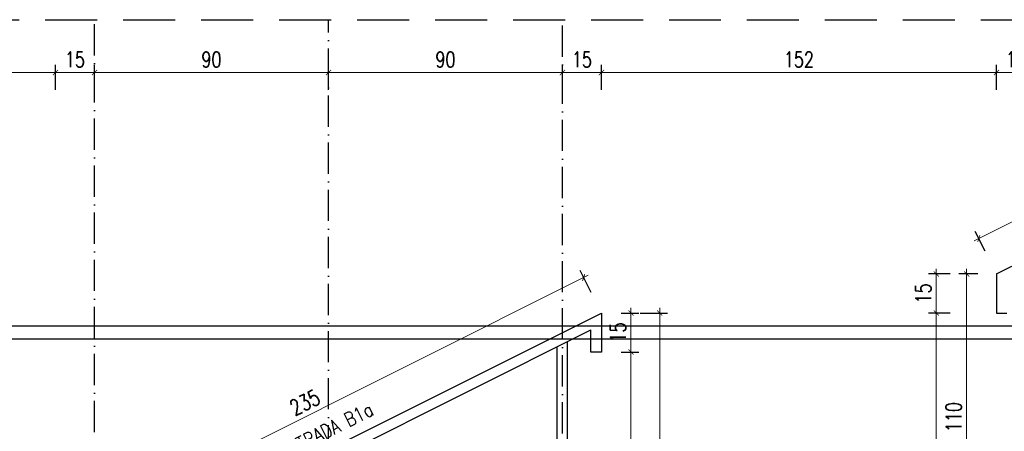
# Model space of a CAD drawing. Header units: millimetres. Extents: x 31969 to 285678, y -69766 to -1123.
# Tile 29 of 161: x 139564 to 139942, y -18945 to -18787. Entities that reach past the tile are written whole.
import ezdxf

# ---------------------------------------------------------------- set-up
doc = ezdxf.new("R2010")
doc.units = ezdxf.units.MM
for name, pattern in [('ACAD_ISO03W100', [30, 12, -18]), ('ACAD_ISO10W100', [18, 12, -3, 0, -3]), ('HIDDEN', [0.375, 0.25, -0.125])]:
    doc.linetypes.add(name, pattern=pattern)
for name, color, linetype in [('a-balustrady detal', 5, 'Continuous'), ('a-opis 2', 1, 'Continuous'), ('a-osie', 4, 'ACAD_ISO10W100'), ('a-przerywana', 250, 'HIDDEN'), ('a-widokowa', 3, 'Continuous'), ('a-wymiary', 11, 'Continuous')]:
    doc.layers.add(name, color=color, linetype=linetype)
doc.styles.add('WYMIAR', font='romans.shx', dxfattribs={"width": 0.8})
doc.styles.add('WYMIARY', font='simplex.shx', dxfattribs={"width": 0.75})
doc.dimstyles.new('MAREK50', dxfattribs={"dimtxt": 12.5, "dimasz": 5, "dimexe": 3, "dimexo": 2, "dimgap": 3.5, "dimtad": 1, "dimdec": 1, "dimdsep": 46, "dimtxsty": 'WYMIARY', "dimblk1": 'ARCHTICK', "dimblk2": 'ARCHTICK', "dimsah": 1, "dimcen": 2.5, "dimdle": 5, "dimadec": 0, "dimazin": 0, "dimtfac": 1, "dimtdec": 1, "dimtmove": 1, "dimatfit": 3, "dimldrblk": 'ARCHTICK', "dimfxl": 0, "dimtolj": 1, "dimtzin": 0, "dimarcsym": 0})

# ---------------------------------------------------------------- blocks, each defined once
blk = doc.blocks.new('_ARCHTICK')
at = {"color": 0, "linetype": 'ByBlock', "const_width": 0.15}
blk.add_lwpolyline([(-0.5, -0.5), (0.5, 0.5)], dxfattribs=at)
blk = doc.blocks.new('*D572')
at = {"layer": 'a-wymiary', "color": 0, "lineweight": 0, "ltscale": 100}
blk.add_line((139782.38, -18884.73), (139568.8, -18991.52), dxfattribs=at)
at = {"layer": 'a-wymiary', "color": 0, "linetype": 'ACAD_ISO03W100', "lineweight": -2, "ltscale": 100}
blk.add_line((139783.46, -18891.36), (139779.25, -18882.95), dxfattribs=at)
at = {"layer": 'a-wymiary', "color": 0, "lineweight": -2, "ltscale": 100}
blk.add_line((139573.46, -18996.36), (139569.25, -18987.95), dxfattribs=at)
at = {"layer": 'DEFPOINTS', "color": 0, "ltscale": 100}
for p in [(139784.35, -18893.15), (139570.59, -18990.63), (139574.35, -18998.15)]:
    blk.add_point(p, dxfattribs=at)
at = {"layer": 'a-wymiary', "color": 0, "lineweight": 0, "ltscale": 100, "xscale": 2, "yscale": 2, "zscale": 2}
for p, rotation in [((139780.59, -18885.63), 26.56505117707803), ((139570.59, -18990.63), 206.565051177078)]:
    blk.add_blockref('_ARCHTICK', p, dxfattribs=dict(at, rotation=rotation))
at = {"layer": 'a-wymiary', "color": 0, "ltscale": 100, "insert": (139673.35, -18933.66), "char_height": 6, "attachment_point": 5, "rotation": 26.5651, "style": 'WYMIARY'}
blk.add_mtext('\\A1;235', dxfattribs=at)
blk = doc.blocks.new('*D573')
at = {"layer": 'a-wymiary', "color": 0, "lineweight": -2, "ltscale": 100}
blk.add_line((140055.03, -18815.51), (140051.25, -18807.95), dxfattribs=at)
at = {"layer": 'a-wymiary', "color": 0, "lineweight": 0, "ltscale": 100}
blk.add_line((139930.8, -18871.52), (140054.38, -18809.73), dxfattribs=at)
at = {"layer": 'a-wymiary', "color": 0, "linetype": 'ACAD_ISO03W100', "lineweight": -2, "ltscale": 100}
blk.add_line((139935.03, -18875.51), (139931.25, -18867.95), dxfattribs=at)
at = {"layer": 'DEFPOINTS', "color": 0, "ltscale": 100}
for p in [(140052.59, -18810.63), (140055.92, -18817.3), (139935.92, -18877.3)]:
    blk.add_point(p, dxfattribs=at)
at = {"layer": 'a-wymiary', "color": 0, "lineweight": 0, "ltscale": 100, "xscale": 2, "yscale": 2, "zscale": 2}
for p, rotation in [((140052.59, -18810.63), 26.56505117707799), ((139932.59, -18870.63), 206.565051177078)]:
    blk.add_blockref('_ARCHTICK', p, dxfattribs=dict(at, rotation=rotation))
at = {"layer": 'a-wymiary', "color": 0, "ltscale": 100, "insert": (139990.35, -18836.16), "char_height": 6, "attachment_point": 5, "rotation": 26.5651, "style": 'WYMIARY'}
blk.add_mtext('\\A1;135', dxfattribs=at)
blk = doc.blocks.new('*D578')
at = {"layer": 'a-wymiary', "color": 0, "linetype": 'ACAD_ISO03W100', "lineweight": -2, "ltscale": 100}
blk.add_line((139795.08, -18899.26), (139801.8, -18899.26), dxfattribs=at)
at = {"layer": 'a-wymiary', "color": 0, "lineweight": 0, "ltscale": 100}
blk.add_line((139798.8, -18897.26), (139798.8, -18916.26), dxfattribs=at)
at = {"layer": 'a-wymiary', "color": 0, "lineweight": -2, "ltscale": 100}
blk.add_line((139795.08, -18914.26), (139801.8, -18914.26), dxfattribs=at)
at = {"layer": 'DEFPOINTS', "color": 0, "ltscale": 100}
for p in [(139793.08, -18899.26), (139793.08, -18914.26), (139798.8, -18914.26)]:
    blk.add_point(p, dxfattribs=at)
at = {"layer": 'a-wymiary', "color": 0, "lineweight": 0, "ltscale": 100, "xscale": 2, "yscale": 2, "zscale": 2}
for p, rotation in [((139798.8, -18899.26), 90), ((139798.8, -18914.26), 270)]:
    blk.add_blockref('_ARCHTICK', p, dxfattribs=dict(at, rotation=rotation))
at = {"layer": 'a-wymiary', "color": 0, "ltscale": 100, "insert": (139793.8, -18906.76), "char_height": 6, "attachment_point": 5, "rotation": 90, "style": 'WYMIARY'}
blk.add_mtext('\\A1;15', dxfattribs=at)
blk = doc.blocks.new('*D579')
at = {"layer": 'a-wymiary', "color": 0, "linetype": 'ACAD_ISO03W100', "lineweight": -2, "ltscale": 100}
blk.add_line((139795.08, -18914.26), (139801.8, -18914.26), dxfattribs=at)
at = {"layer": 'a-wymiary', "color": 0, "lineweight": 0, "ltscale": 100}
blk.add_line((139798.8, -18912.26), (139798.8, -19011.26), dxfattribs=at)
at = {"layer": 'a-wymiary', "color": 0, "lineweight": -2, "ltscale": 100}
blk.add_line((139795.08, -19009.26), (139801.8, -19009.26), dxfattribs=at)
at = {"layer": 'DEFPOINTS', "color": 0, "ltscale": 100}
for p in [(139793.08, -18914.26), (139793.08, -19009.26), (139798.8, -19009.26)]:
    blk.add_point(p, dxfattribs=at)
at = {"layer": 'a-wymiary', "color": 0, "lineweight": 0, "ltscale": 100, "xscale": 2, "yscale": 2, "zscale": 2}
for p, rotation in [((139798.8, -18914.26), 90), ((139798.8, -19009.26), 270)]:
    blk.add_blockref('_ARCHTICK', p, dxfattribs=dict(at, rotation=rotation))
at = {"layer": 'a-wymiary', "color": 0, "ltscale": 100, "insert": (139793.8, -18961.76), "char_height": 6, "attachment_point": 5, "rotation": 90, "style": 'WYMIARY'}
blk.add_mtext('\\A1;95', dxfattribs=at)
blk = doc.blocks.new('*D580')
at = {"layer": 'a-wymiary', "color": 0, "lineweight": -2, "ltscale": 100}
blk.add_line((139802.32, -18899.26), (139812.87, -18899.26), dxfattribs=at)
at = {"layer": 'a-wymiary', "color": 0, "lineweight": 0, "ltscale": 100}
blk.add_line((139809.87, -19011.26), (139809.87, -18897.26), dxfattribs=at)
at = {"layer": 'a-wymiary', "color": 0, "linetype": 'ACAD_ISO03W100', "lineweight": -2, "ltscale": 100}
blk.add_line((139802.32, -19009.26), (139812.87, -19009.26), dxfattribs=at)
at = {"layer": 'DEFPOINTS', "color": 0, "ltscale": 100}
for p in [(139800.32, -18899.26), (139809.87, -18899.26), (139800.32, -19009.26)]:
    blk.add_point(p, dxfattribs=at)
at = {"layer": 'a-wymiary', "color": 0, "lineweight": 0, "ltscale": 100, "xscale": 2, "yscale": 2, "zscale": 2}
for p, rotation in [((139809.87, -18899.26), 90), ((139809.87, -19009.26), 270)]:
    blk.add_blockref('_ARCHTICK', p, dxfattribs=dict(at, rotation=rotation))
at = {"layer": 'a-wymiary', "color": 0, "ltscale": 100, "insert": (139804.87, -18954.26), "char_height": 6, "attachment_point": 5, "rotation": 90, "style": 'WYMIARY'}
blk.add_mtext('\\A1;110', dxfattribs=at)
blk = doc.blocks.new('*D584')
at = {"layer": 'a-wymiary', "color": 0, "lineweight": -2, "ltscale": 100}
blk.add_line((139932.16, -18884.26), (139924.92, -18884.26), dxfattribs=at)
at = {"layer": 'a-wymiary', "color": 0, "lineweight": 0, "ltscale": 100}
blk.add_line((139927.92, -18996.26), (139927.92, -18882.26), dxfattribs=at)
at = {"layer": 'a-wymiary', "color": 0, "linetype": 'ACAD_ISO03W100', "lineweight": -2, "ltscale": 100}
blk.add_line((139932.16, -18994.26), (139924.92, -18994.26), dxfattribs=at)
at = {"layer": 'DEFPOINTS', "color": 0, "ltscale": 100}
for p in [(139927.92, -18884.26), (139934.16, -18884.26), (139934.16, -18994.26)]:
    blk.add_point(p, dxfattribs=at)
at = {"layer": 'a-wymiary', "color": 0, "lineweight": 0, "ltscale": 100, "xscale": 2, "yscale": 2, "zscale": 2}
for p, rotation in [((139927.92, -18884.26), 90), ((139927.92, -18994.26), 270)]:
    blk.add_blockref('_ARCHTICK', p, dxfattribs=dict(at, rotation=rotation))
at = {"layer": 'a-wymiary', "color": 0, "ltscale": 100, "insert": (139922.92, -18939.26), "char_height": 6, "attachment_point": 5, "rotation": 90, "style": 'WYMIARY'}
blk.add_mtext('\\A1;110', dxfattribs=at)
blk = doc.blocks.new('*D585')
at = {"layer": 'a-wymiary', "color": 0, "lineweight": -2, "ltscale": 100}
blk.add_line((139921.53, -18899.26), (139913.25, -18899.26), dxfattribs=at)
at = {"layer": 'a-wymiary', "color": 0, "lineweight": 0, "ltscale": 100}
blk.add_line((139916.25, -19011.26), (139916.25, -18897.26), dxfattribs=at)
at = {"layer": 'a-wymiary', "color": 0, "linetype": 'ACAD_ISO03W100', "lineweight": -2, "ltscale": 100}
blk.add_line((139921.53, -19009.26), (139913.25, -19009.26), dxfattribs=at)
at = {"layer": 'DEFPOINTS', "color": 0, "ltscale": 100}
for p in [(139916.25, -18899.26), (139923.53, -18899.26), (139923.53, -19009.26)]:
    blk.add_point(p, dxfattribs=at)
at = {"layer": 'a-wymiary', "color": 0, "lineweight": 0, "ltscale": 100, "xscale": 2, "yscale": 2, "zscale": 2}
for p, rotation in [((139916.25, -18899.26), 90), ((139916.25, -19009.26), 270)]:
    blk.add_blockref('_ARCHTICK', p, dxfattribs=dict(at, rotation=rotation))
at = {"layer": 'a-wymiary', "color": 0, "ltscale": 100, "insert": (139911.25, -18954.26), "char_height": 6, "attachment_point": 5, "rotation": 90, "style": 'WYMIARY'}
blk.add_mtext('\\A1;110', dxfattribs=at)
blk = doc.blocks.new('*D586')
at = {"layer": 'a-wymiary', "color": 0, "lineweight": -2, "ltscale": 100}
blk.add_line((139921.53, -18884.26), (139913.25, -18884.26), dxfattribs=at)
at = {"layer": 'a-wymiary', "color": 0, "lineweight": 0, "ltscale": 100}
blk.add_line((139916.25, -18901.26), (139916.25, -18882.26), dxfattribs=at)
at = {"layer": 'a-wymiary', "color": 0, "linetype": 'ACAD_ISO03W100', "lineweight": -2, "ltscale": 100}
blk.add_line((139921.53, -18899.26), (139913.25, -18899.26), dxfattribs=at)
at = {"layer": 'DEFPOINTS', "color": 0, "ltscale": 100}
for p in [(139916.25, -18884.26), (139923.53, -18884.26), (139923.53, -18899.26)]:
    blk.add_point(p, dxfattribs=at)
at = {"layer": 'a-wymiary', "color": 0, "lineweight": 0, "ltscale": 100, "xscale": 2, "yscale": 2, "zscale": 2}
for p, rotation in [((139916.25, -18884.26), 90), ((139916.25, -18899.26), 270)]:
    blk.add_blockref('_ARCHTICK', p, dxfattribs=dict(at, rotation=rotation))
at = {"layer": 'a-wymiary', "color": 0, "ltscale": 100, "insert": (139911.25, -18891.76), "char_height": 6, "attachment_point": 5, "rotation": 90, "style": 'WYMIARY'}
blk.add_mtext('\\A1;15', dxfattribs=at)
blk = doc.blocks.new('*D590')
at = {"layer": 'a-wymiary', "color": 0, "lineweight": -2, "ltscale": 100}
blk.add_line((139939.4, -18813.45), (139939.4, -18803.83), dxfattribs=at)
at = {"layer": 'a-wymiary', "color": 0, "linetype": 'ACAD_ISO03W100', "lineweight": -2, "ltscale": 100}
blk.add_line((139954.4, -18813.45), (139954.4, -18803.83), dxfattribs=at)
at = {"layer": 'a-wymiary', "color": 0, "lineweight": 0, "ltscale": 100}
blk.add_line((139956.4, -18806.83), (139937.4, -18806.83), dxfattribs=at)
at = {"layer": 'DEFPOINTS', "color": 0, "ltscale": 100}
for p in [(139939.4, -18806.83), (139939.4, -18815.45), (139954.4, -18815.45)]:
    blk.add_point(p, dxfattribs=at)
at = {"layer": 'a-wymiary', "color": 0, "lineweight": 0, "ltscale": 100, "xscale": 2, "yscale": 2, "zscale": 2, "rotation": 180}
blk.add_blockref('_ARCHTICK', (139939.4, -18806.83), dxfattribs=at)
at = {"layer": 'a-wymiary', "color": 0, "lineweight": 0, "ltscale": 100, "xscale": 2, "yscale": 2, "zscale": 2}
blk.add_blockref('_ARCHTICK', (139954.4, -18806.83), dxfattribs=at)
at = {"layer": 'a-wymiary', "color": 0, "ltscale": 100, "insert": (139946.9, -18801.83), "char_height": 6, "attachment_point": 5, "style": 'WYMIARY'}
blk.add_mtext('\\A1;15', dxfattribs=at)
blk = doc.blocks.new('*D591')
at = {"layer": 'a-wymiary', "color": 0, "lineweight": -2, "ltscale": 100}
blk.add_line((139787.4, -18813.45), (139787.4, -18803.83), dxfattribs=at)
at = {"layer": 'a-wymiary', "color": 0, "linetype": 'ACAD_ISO03W100', "lineweight": -2, "ltscale": 100}
blk.add_line((139939.4, -18813.45), (139939.4, -18803.83), dxfattribs=at)
at = {"layer": 'a-wymiary', "color": 0, "lineweight": 0, "ltscale": 100}
blk.add_line((139941.4, -18806.83), (139785.4, -18806.83), dxfattribs=at)
at = {"layer": 'DEFPOINTS', "color": 0, "ltscale": 100}
for p in [(139787.4, -18806.83), (139787.4, -18815.45), (139939.4, -18815.45)]:
    blk.add_point(p, dxfattribs=at)
at = {"layer": 'a-wymiary', "color": 0, "lineweight": 0, "ltscale": 100, "xscale": 2, "yscale": 2, "zscale": 2, "rotation": 180}
blk.add_blockref('_ARCHTICK', (139787.4, -18806.83), dxfattribs=at)
at = {"layer": 'a-wymiary', "color": 0, "lineweight": 0, "ltscale": 100, "xscale": 2, "yscale": 2, "zscale": 2}
blk.add_blockref('_ARCHTICK', (139939.4, -18806.83), dxfattribs=at)
at = {"layer": 'a-wymiary', "color": 0, "ltscale": 100, "insert": (139863.4, -18801.83), "char_height": 6, "attachment_point": 5, "style": 'WYMIARY'}
blk.add_mtext('\\A1;152', dxfattribs=at)
blk = doc.blocks.new('*D592')
at = {"layer": 'a-wymiary', "color": 0, "lineweight": -2, "ltscale": 100}
blk.add_line((139772.4, -18813.45), (139772.4, -18803.83), dxfattribs=at)
at = {"layer": 'a-wymiary', "color": 0, "linetype": 'ACAD_ISO03W100', "lineweight": -2, "ltscale": 100}
blk.add_line((139787.4, -18813.45), (139787.4, -18803.83), dxfattribs=at)
at = {"layer": 'a-wymiary', "color": 0, "lineweight": 0, "ltscale": 100}
blk.add_line((139789.4, -18806.83), (139770.4, -18806.83), dxfattribs=at)
at = {"layer": 'DEFPOINTS', "color": 0, "ltscale": 100}
for p in [(139772.4, -18806.83), (139772.4, -18815.45), (139787.4, -18815.45)]:
    blk.add_point(p, dxfattribs=at)
at = {"layer": 'a-wymiary', "color": 0, "lineweight": 0, "ltscale": 100, "xscale": 2, "yscale": 2, "zscale": 2, "rotation": 180}
blk.add_blockref('_ARCHTICK', (139772.4, -18806.83), dxfattribs=at)
at = {"layer": 'a-wymiary', "color": 0, "lineweight": 0, "ltscale": 100, "xscale": 2, "yscale": 2, "zscale": 2}
blk.add_blockref('_ARCHTICK', (139787.4, -18806.83), dxfattribs=at)
at = {"layer": 'a-wymiary', "color": 0, "ltscale": 100, "insert": (139779.9, -18801.83), "char_height": 6, "attachment_point": 5, "style": 'WYMIARY'}
blk.add_mtext('\\A1;15', dxfattribs=at)
blk = doc.blocks.new('*D593')
at = {"layer": 'a-wymiary', "color": 0, "lineweight": -2, "ltscale": 100}
blk.add_line((139682.4, -18813.45), (139682.4, -18803.83), dxfattribs=at)
at = {"layer": 'a-wymiary', "color": 0, "linetype": 'ACAD_ISO03W100', "lineweight": -2, "ltscale": 100}
blk.add_line((139772.4, -18813.45), (139772.4, -18803.83), dxfattribs=at)
at = {"layer": 'a-wymiary', "color": 0, "lineweight": 0, "ltscale": 100}
blk.add_line((139774.4, -18806.83), (139680.4, -18806.83), dxfattribs=at)
at = {"layer": 'DEFPOINTS', "color": 0, "ltscale": 100}
for p in [(139682.4, -18806.83), (139682.4, -18815.45), (139772.4, -18815.45)]:
    blk.add_point(p, dxfattribs=at)
at = {"layer": 'a-wymiary', "color": 0, "lineweight": 0, "ltscale": 100, "xscale": 2, "yscale": 2, "zscale": 2, "rotation": 180}
blk.add_blockref('_ARCHTICK', (139682.4, -18806.83), dxfattribs=at)
at = {"layer": 'a-wymiary', "color": 0, "lineweight": 0, "ltscale": 100, "xscale": 2, "yscale": 2, "zscale": 2}
blk.add_blockref('_ARCHTICK', (139772.4, -18806.83), dxfattribs=at)
at = {"layer": 'a-wymiary', "color": 0, "ltscale": 100, "insert": (139727.4, -18801.83), "char_height": 6, "attachment_point": 5, "style": 'WYMIARY'}
blk.add_mtext('\\A1;90', dxfattribs=at)
blk = doc.blocks.new('*D594')
at = {"layer": 'a-wymiary', "color": 0, "lineweight": -2, "ltscale": 100}
blk.add_line((139592.4, -18813.45), (139592.4, -18803.83), dxfattribs=at)
at = {"layer": 'a-wymiary', "color": 0, "linetype": 'ACAD_ISO03W100', "lineweight": -2, "ltscale": 100}
blk.add_line((139682.4, -18813.45), (139682.4, -18803.83), dxfattribs=at)
at = {"layer": 'a-wymiary', "color": 0, "lineweight": 0, "ltscale": 100}
blk.add_line((139684.4, -18806.83), (139590.4, -18806.83), dxfattribs=at)
at = {"layer": 'DEFPOINTS', "color": 0, "ltscale": 100}
for p in [(139592.4, -18806.83), (139592.4, -18815.45), (139682.4, -18815.45)]:
    blk.add_point(p, dxfattribs=at)
at = {"layer": 'a-wymiary', "color": 0, "lineweight": 0, "ltscale": 100, "xscale": 2, "yscale": 2, "zscale": 2, "rotation": 180}
blk.add_blockref('_ARCHTICK', (139592.4, -18806.83), dxfattribs=at)
at = {"layer": 'a-wymiary', "color": 0, "lineweight": 0, "ltscale": 100, "xscale": 2, "yscale": 2, "zscale": 2}
blk.add_blockref('_ARCHTICK', (139682.4, -18806.83), dxfattribs=at)
at = {"layer": 'a-wymiary', "color": 0, "ltscale": 100, "insert": (139637.4, -18801.83), "char_height": 6, "attachment_point": 5, "style": 'WYMIARY'}
blk.add_mtext('\\A1;90', dxfattribs=at)
blk = doc.blocks.new('*D595')
at = {"layer": 'a-wymiary', "color": 0, "lineweight": -2, "ltscale": 100}
blk.add_line((139577.4, -18813.45), (139577.4, -18803.83), dxfattribs=at)
at = {"layer": 'a-wymiary', "color": 0, "linetype": 'ACAD_ISO03W100', "lineweight": -2, "ltscale": 100}
blk.add_line((139592.4, -18813.45), (139592.4, -18803.83), dxfattribs=at)
at = {"layer": 'a-wymiary', "color": 0, "lineweight": 0, "ltscale": 100}
blk.add_line((139594.4, -18806.83), (139575.4, -18806.83), dxfattribs=at)
at = {"layer": 'DEFPOINTS', "color": 0, "ltscale": 100}
for p in [(139577.4, -18806.83), (139577.4, -18815.45), (139592.4, -18815.45)]:
    blk.add_point(p, dxfattribs=at)
at = {"layer": 'a-wymiary', "color": 0, "lineweight": 0, "ltscale": 100, "xscale": 2, "yscale": 2, "zscale": 2, "rotation": 180}
blk.add_blockref('_ARCHTICK', (139577.4, -18806.83), dxfattribs=at)
at = {"layer": 'a-wymiary', "color": 0, "lineweight": 0, "ltscale": 100, "xscale": 2, "yscale": 2, "zscale": 2}
blk.add_blockref('_ARCHTICK', (139592.4, -18806.83), dxfattribs=at)
at = {"layer": 'a-wymiary', "color": 0, "ltscale": 100, "insert": (139584.9, -18801.83), "char_height": 6, "attachment_point": 5, "style": 'WYMIARY'}
blk.add_mtext('\\A1;15', dxfattribs=at)
blk = doc.blocks.new('*D596')
at = {"layer": 'a-wymiary', "color": 0, "lineweight": -2, "ltscale": 100}
blk.add_line((139407.4, -18813.45), (139407.4, -18803.83), dxfattribs=at)
at = {"layer": 'a-wymiary', "color": 0, "linetype": 'ACAD_ISO03W100', "lineweight": -2, "ltscale": 100}
blk.add_line((139577.4, -18813.45), (139577.4, -18803.83), dxfattribs=at)
at = {"layer": 'a-wymiary', "color": 0, "lineweight": 0, "ltscale": 100}
blk.add_line((139579.4, -18806.83), (139405.4, -18806.83), dxfattribs=at)
at = {"layer": 'DEFPOINTS', "color": 0, "ltscale": 100}
for p in [(139407.4, -18806.83), (139407.4, -18815.45), (139577.4, -18815.45)]:
    blk.add_point(p, dxfattribs=at)
at = {"layer": 'a-wymiary', "color": 0, "lineweight": 0, "ltscale": 100, "xscale": 2, "yscale": 2, "zscale": 2, "rotation": 180}
blk.add_blockref('_ARCHTICK', (139407.4, -18806.83), dxfattribs=at)
at = {"layer": 'a-wymiary', "color": 0, "lineweight": 0, "ltscale": 100, "xscale": 2, "yscale": 2, "zscale": 2}
blk.add_blockref('_ARCHTICK', (139577.4, -18806.83), dxfattribs=at)
at = {"layer": 'a-wymiary', "color": 0, "ltscale": 100, "insert": (139492.4, -18801.83), "char_height": 6, "attachment_point": 5, "style": 'WYMIARY'}
blk.add_mtext('\\A1;170', dxfattribs=at)

msp = doc.modelspace()

# ---------------------------------------------------------------- linework, layer by layer
at = {"layer": 'a-balustrady detal', "ltscale": 0.5}
for p, q in [((139939.4, -18884.26), (140059.4, -18824.26)), ((139939.4, -18884.26), (139939.4, -18899.26)), ((139577.4, -19004.26), (139787.4, -18899.26)), ((139787.4, -18899.26), (139787.4, -18914.26)), ((139939.4, -18899.26), (139943.4, -18899.26)), ((139581.4, -19006.73), (139783.4, -18905.73)), ((139783.4, -18914.26), (139783.4, -18905.73)), ((139774.4, -19023.26), (139774.4, -18910.23)), ((139770.4, -19023.26), (139770.4, -18912.23)), ((139787.4, -18914.26), (139783.4, -18914.26))]:
    msp.add_line(p, q, dxfattribs=at)
at = {"layer": 'a-osie'}
for p, q in [((139592.4, -19144.18), (139592.4, -18786.52)), ((139682.4, -19099.18), (139682.4, -18786.52)), ((139772.4, -19054.18), (139772.4, -18786.52))]:
    msp.add_line(p, q, dxfattribs=at)
at = {"layer": 'a-przerywana', "color": 3, "ltscale": 80}
msp.add_lwpolyline([(139363.42, -18786.52), (140155.4, -18786.52), (140155.4, -19239.8), (139363.42, -19239.8)], close=True, dxfattribs=at)
at = {"layer": 'a-widokowa'}
for p, q in [((140094.4, -18904.26), (139407.4, -18904.26)), ((140094.4, -18909.26), (139383.4, -18909.26))]:
    msp.add_line(p, q, dxfattribs=at)

# ---------------------------------------------------------------- texts
at = {"layer": 'a-opis 2', "ltscale": 0.1, "insert": (139653.15, -18955.7), "char_height": 5.4323, "width": 116.3106, "attachment_point": 1, "rotation": 26.5651, "style": 'WYMIAR'}
msp.add_mtext('BALUSTRADA B1a', dxfattribs=at)

# ---------------------------------------------------------------- dimensions: what is measured, and where the dimension line sits
at = {"layer": 'a-wymiary', "ltscale": 100}
for base, p1, p2, picture, middle in [((139407.4, -18806.83), (139577.4, -18815.45), (139407.4, -18815.45), '*D596', (139492.4, -18801.83)), ((139577.4, -18806.83), (139592.4, -18815.45), (139577.4, -18815.45), '*D595', (139584.9, -18801.83)), ((139592.4, -18806.83), (139682.4, -18815.45), (139592.4, -18815.45), '*D594', (139637.4, -18801.83)), ((139682.4, -18806.83), (139772.4, -18815.45), (139682.4, -18815.45), '*D593', (139727.4, -18801.83)), ((139772.4, -18806.83), (139787.4, -18815.45), (139772.4, -18815.45), '*D592', (139779.9, -18801.83)), ((139787.4, -18806.83), (139939.4, -18815.45), (139787.4, -18815.45), '*D591', (139863.4, -18801.83)), ((139939.4, -18806.83), (139954.4, -18815.45), (139939.4, -18815.45), '*D590', (139946.9, -18801.83))]:
    dim = msp.add_linear_dim(base=base, p1=p1, p2=p2, dimstyle='MAREK50', override={"dimtxt": 6, "dimasz": 2, "dimgap": 2, "dimdle": 2, "dimfxl": 10, "dimlwd": 0}, dxfattribs=at)
    dim.commit()
    dim.dimension.update_dxf_attribs({"geometry": picture, "text_midpoint": middle})
for p1, p2, distance, text, picture, middle in [((139935.92, -18877.3), (140055.92, -18817.3), 7.45, '135', '*D573', (139990.35, -18836.16)), ((139784.35, -18893.15), (139574.35, -18998.15), -8.41, '235', '*D572', (139673.35, -18933.66))]:
    dim = msp.add_aligned_dim(p1=p1, p2=p2, distance=distance, text=text, dimstyle='MAREK50', override={"dimtxt": 6, "dimasz": 2, "dimgap": 2, "dimdle": 2, "dimfxl": 10, "dimlwd": 0}, dxfattribs=at)
    dim.commit()
    dim.dimension.update_dxf_attribs({"geometry": picture, "text_midpoint": middle})
for base, p1, p2, picture, middle in [((139916.25, -18884.26), (139923.53, -18899.26), (139923.53, -18884.26), '*D586', (139911.25, -18891.76)), ((139927.92, -18884.26), (139934.16, -18994.26), (139934.16, -18884.26), '*D584', (139922.92, -18939.26)), ((139798.8, -18914.26), (139793.08, -18899.26), (139793.08, -18914.26), '*D578', (139793.8, -18906.76)), ((139809.87, -18899.26), (139800.32, -19009.26), (139800.32, -18899.26), '*D580', (139804.87, -18954.26)), ((139916.25, -18899.26), (139923.53, -19009.26), (139923.53, -18899.26), '*D585', (139911.25, -18954.26)), ((139798.8, -19009.26), (139793.08, -18914.26), (139793.08, -19009.26), '*D579', (139793.8, -18961.76))]:
    dim = msp.add_linear_dim(base=base, p1=p1, p2=p2, angle=90, dimstyle='MAREK50', override={"dimtxt": 6, "dimasz": 2, "dimgap": 2, "dimdle": 2, "dimfxl": 10, "dimlwd": 0}, dxfattribs=at)
    dim.commit()
    dim.dimension.update_dxf_attribs({"geometry": picture, "text_midpoint": middle})

doc.saveas('drawing.dxf')
